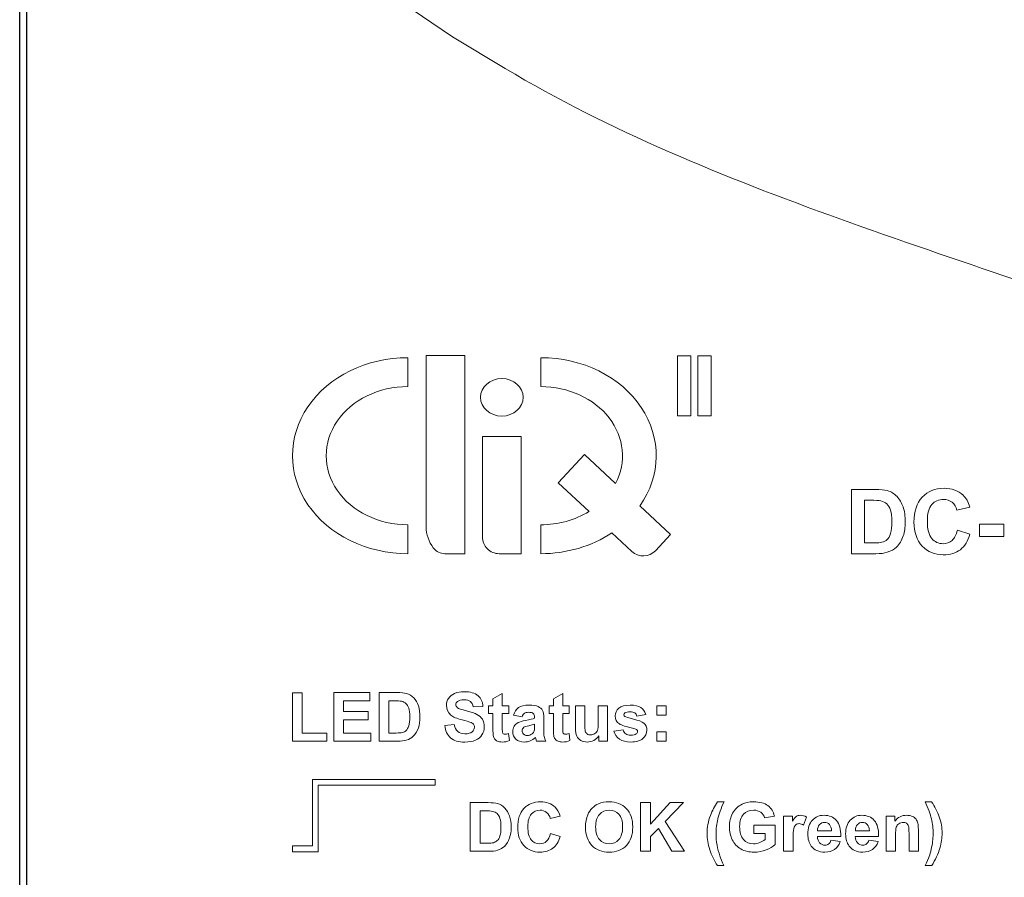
# Model space of a CAD drawing. Header units: inches. Extents: x 0 to 5108, y 0 to 2887.
# Tile 8 of 11: x 308 to 338, y 114 to 139. Entities that reach past the tile are written whole.
import ezdxf

# ---------------------------------------------------------------- set-up
doc = ezdxf.new("R2010")
doc.units = ezdxf.units.IN
doc.header["$MEASUREMENT"] = 0
doc.layers.add('Line', color=3, linetype='Continuous', lineweight=25)

msp = doc.modelspace()

# ---------------------------------------------------------------- linework, layer by layer
at = {"layer": 'Line', "color": 7, "linetype": 'Continuous'}
for p, q in [((308.033, 66.907), (308.033, 187.907)), ((308.233, 185.907), (308.233, 92.407))]:
    msp.add_line(p, q, dxfattribs=at)
at = {"layer": 'Line', "color": 7, "lineweight": 0}
for p, q in [((319.705, 128.466), (319.705, 129.335)), ((323.696, 128.466), (323.696, 129.335)), ((324.223, 125.573), (325.016, 126.423)), ((324.223, 125.573), (325.147, 124.711)), ((336.889, 123.957), (336.889, 124.328)), ((336.889, 124.328), (337.617, 124.328)), ((337.617, 124.328), (337.617, 123.957)), ((319.705, 123.441), (319.705, 124.31)), ((323.696, 123.441), (323.696, 124.31)), ((337.617, 123.957), (336.889, 123.957)), ((316.233, 117.802), (316.233, 119.254)), ((316.233, 119.254), (316.529, 119.254)), ((316.529, 119.254), (316.529, 118.049)), ((317.474, 117.802), (317.474, 119.266)), ((317.474, 119.266), (318.56, 119.266)), ((318.56, 119.018), (317.77, 119.018)), ((317.77, 119.018), (317.77, 118.694)), ((318.56, 119.266), (318.56, 119.018)), ((317.77, 118.694), (318.505, 118.694)), ((318.505, 118.694), (318.505, 118.447)), ((327.186, 118.582), (327.186, 118.863)), ((327.186, 118.863), (327.467, 118.863)), ((327.467, 118.863), (327.467, 118.582)), ((318.505, 118.447), (317.77, 118.447)), ((317.77, 118.447), (317.77, 118.049)), ((327.467, 118.582), (327.186, 118.582)), ((317.264, 117.802), (316.233, 117.802)), ((316.529, 118.049), (317.264, 118.049)), ((317.264, 118.049), (317.264, 117.802)), ((318.588, 117.802), (317.474, 117.802)), ((317.77, 118.049), (318.588, 118.049)), ((318.588, 118.049), (318.588, 117.802)), ((327.186, 117.802), (327.186, 118.083)), ((327.186, 118.083), (327.467, 118.083)), ((327.467, 117.802), (327.186, 117.802)), ((327.467, 118.083), (327.467, 117.802)), ((316.833, 116.654), (320.521, 116.654)), ((316.833, 114.654), (316.833, 116.654)), ((320.521, 116.654), (320.521, 116.477)), ((320.521, 116.477), (317.009, 116.477)), ((317.009, 116.477), (317.009, 114.478)), ((326.697, 114.491), (326.697, 115.955)), ((326.697, 115.955), (326.993, 115.955)), ((326.993, 115.955), (326.993, 115.304)), ((326.993, 115.304), (327.59, 115.955)), ((327.988, 115.955), (327.436, 115.384)), ((327.59, 115.955), (327.988, 115.955)), ((327.232, 115.178), (326.993, 114.933)), ((327.635, 114.491), (327.232, 115.178)), ((327.436, 115.384), (328.018, 114.491)), ((326.993, 114.933), (326.993, 114.491)), ((316.233, 114.478), (316.233, 114.654)), ((316.233, 114.654), (316.833, 114.654)), ((317.009, 114.478), (316.233, 114.478)), ((326.993, 114.491), (326.697, 114.491)), ((328.018, 114.491), (327.635, 114.491))]:
    msp.add_line(p, q, dxfattribs=at)
for points in [[(320.252, 129.404), (321.415, 129.404), (321.415, 123.441), (320.817, 123.441, -0.234463), (320.467, 123.615, -0.163839), (320.252, 124.251)], [(321.945, 126.967), (323.108, 126.967), (323.108, 123.441), (322.447, 123.441, -0.414214), (321.945, 123.944)]]:
    msp.add_lwpolyline(points, format="xyb", close=True, dxfattribs=at)
for points in [[(327.808, 127.588), (328.204, 127.588), (328.204, 129.389), (327.808, 129.389)], [(328.419, 127.588), (328.815, 127.588), (328.815, 129.389), (328.419, 129.389)]]:
    msp.add_lwpolyline(points, close=True, dxfattribs=at)
msp.add_lwpolyline([(325.016, 126.423), (325.947, 125.555)], dxfattribs=at)
msp.add_lwpolyline([(325.836, 124.068), (326.437, 123.508, 0.413716), (327.146, 123.532), (327.598, 124.016), (326.675, 124.876)], format="xyb", dxfattribs=at)
for centre, major_axis, ratio, start_param, end_param in [((319.705, 126.388), (3.472, 0), 0.848846, 1.570796, 4.712389), ((323.696, 126.388), (3.472, 0), 0.848846, 5.744107, 7.853982), ((319.705, 126.388), (2.457, 0), 0.845757, 1.570796, 4.712389), ((323.696, 126.388), (2.457, 0), 0.845757, 5.870409, 7.853982), ((323.696, 126.388), (2.457, 0), 0.845757, 4.712389, 5.343936), ((323.696, 126.388), (3.472, 0), 0.848846, 4.712389, 5.376648)]:
    msp.add_ellipse(centre, major_axis=major_axis, ratio=ratio, start_param=start_param, end_param=end_param, dxfattribs=at)
msp.add_ellipse((322.527, 128.143), major_axis=(0.643, 0), ratio=0.878009, dxfattribs=at)
for points in [[(319.517, 140.018), (319.517, 140.018), (321.042, 138.979), (321.042, 138.979)], [(321.042, 138.979), (321.042, 138.979), (322.629, 138.03), (322.629, 138.03)], [(322.629, 138.03), (328.89, 134.286), (336.36, 132.457), (343.126, 129.806)], [(333.033, 125.374), (333.033, 125.374), (333.746, 125.374), (333.746, 125.374)], [(333.033, 123.441), (333.033, 123.441), (333.033, 125.374), (333.033, 125.374)], [(333.746, 125.374), (333.907, 125.374), (334.03, 125.362), (334.114, 125.337)], [(334.114, 125.337), (334.228, 125.304), (334.325, 125.245), (334.406, 125.159)], [(333.424, 125.047), (333.424, 125.047), (333.424, 123.767), (333.424, 123.767)], [(333.599, 125.047), (333.599, 125.047), (333.424, 125.047), (333.424, 125.047)], [(333.919, 125.029), (333.865, 125.041), (333.758, 125.047), (333.599, 125.047)], [(334.1, 124.938), (334.052, 124.982), (333.992, 125.013), (333.919, 125.029)], [(334.406, 125.159), (334.486, 125.074), (334.548, 124.97), (334.59, 124.846)], [(336.208, 124.749), (336.185, 124.849), (336.137, 124.929), (336.065, 124.987)], [(336.396, 125.197), (336.484, 125.115), (336.55, 124.996), (336.594, 124.842)], [(336.594, 124.842), (336.594, 124.842), (336.208, 124.749), (336.208, 124.749)], [(334.109, 123.866), (334.15, 123.904), (334.184, 123.966), (334.211, 124.053)], [(336.06, 123.841), (336.135, 123.907), (336.189, 124.011), (336.221, 124.152)], [(336.221, 124.152), (336.221, 124.152), (336.599, 124.032), (336.599, 124.032)], [(333.424, 123.767), (333.424, 123.767), (333.714, 123.767), (333.714, 123.767)], [(333.714, 123.767), (333.824, 123.767), (333.903, 123.773), (333.951, 123.786)], [(333.951, 123.786), (334.014, 123.801), (334.067, 123.828), (334.109, 123.866)], [(334.594, 123.978), (334.546, 123.837), (334.477, 123.724), (334.387, 123.636)], [(333.768, 123.441), (333.768, 123.441), (333.033, 123.441), (333.033, 123.441)], [(334.113, 123.482), (334.027, 123.455), (333.912, 123.441), (333.768, 123.441)], [(334.387, 123.636), (334.319, 123.571), (334.228, 123.519), (334.113, 123.482)], [(318.838, 119.266), (318.838, 119.266), (319.378, 119.266), (319.378, 119.266)], [(318.838, 117.802), (318.838, 117.802), (318.838, 119.266), (318.838, 119.266)], [(319.133, 119.018), (319.133, 119.018), (319.133, 118.049), (319.133, 118.049)], [(319.266, 119.018), (319.266, 119.018), (319.133, 119.018), (319.133, 119.018)], [(319.509, 119.005), (319.467, 119.013), (319.386, 119.018), (319.266, 119.018)], [(319.378, 119.266), (319.5, 119.266), (319.593, 119.257), (319.656, 119.238)], [(319.645, 118.936), (319.609, 118.969), (319.564, 118.992), (319.509, 119.005)], [(319.656, 119.238), (319.742, 119.213), (319.816, 119.168), (319.877, 119.103)], [(319.877, 119.103), (319.939, 119.038), (319.985, 118.96), (320.017, 118.866)], [(320.925, 119.091), (320.967, 119.157), (321.029, 119.206), (321.108, 119.24)], [(321.662, 118.834), (321.649, 118.91), (321.622, 118.964), (321.58, 118.997)], [(321.811, 119.17), (321.904, 119.089), (321.953, 118.982), (321.957, 118.847)], [(322.259, 119.073), (322.259, 119.073), (322.54, 119.237), (322.54, 119.237)], [(322.259, 118.863), (322.259, 118.863), (322.259, 119.073), (322.259, 119.073)], [(322.54, 119.237), (322.54, 119.237), (322.54, 118.863), (322.54, 118.863)], [(324.078, 119.073), (324.078, 119.073), (324.359, 119.237), (324.359, 119.237)], [(324.078, 118.863), (324.078, 118.863), (324.078, 119.073), (324.078, 119.073)], [(324.359, 119.237), (324.359, 119.237), (324.359, 118.863), (324.359, 118.863)], [(319.729, 118.794), (319.709, 118.854), (319.682, 118.901), (319.645, 118.936)], [(321.188, 118.814), (321.226, 118.782), (321.316, 118.75), (321.46, 118.716)], [(321.46, 118.716), (321.604, 118.681), (321.71, 118.647), (321.779, 118.61)], [(321.957, 118.847), (321.957, 118.847), (321.662, 118.834), (321.662, 118.834)], [(322.13, 118.639), (322.13, 118.639), (322.13, 118.863), (322.13, 118.863)], [(322.13, 118.863), (322.13, 118.863), (322.259, 118.863), (322.259, 118.863)], [(322.54, 118.863), (322.54, 118.863), (322.732, 118.863), (322.732, 118.863)], [(322.732, 118.863), (322.732, 118.863), (322.732, 118.639), (322.732, 118.639)], [(322.882, 118.585), (322.91, 118.688), (322.96, 118.763), (323.03, 118.812)], [(323.621, 118.842), (323.682, 118.812), (323.725, 118.775), (323.75, 118.729)], [(323.75, 118.729), (323.775, 118.683), (323.787, 118.6), (323.787, 118.478)], [(323.949, 118.639), (323.949, 118.639), (323.949, 118.863), (323.949, 118.863)], [(323.949, 118.863), (323.949, 118.863), (324.078, 118.863), (324.078, 118.863)], [(324.359, 118.863), (324.359, 118.863), (324.551, 118.863), (324.551, 118.863)], [(324.551, 118.863), (324.551, 118.863), (324.551, 118.639), (324.551, 118.639)], [(324.74, 118.191), (324.74, 118.191), (324.74, 118.863), (324.74, 118.863)], [(324.74, 118.863), (324.74, 118.863), (325.02, 118.863), (325.02, 118.863)], [(325.02, 118.863), (325.02, 118.863), (325.02, 118.375), (325.02, 118.375)], [(325.423, 118.415), (325.423, 118.415), (325.423, 118.863), (325.423, 118.863)], [(325.423, 118.863), (325.423, 118.863), (325.704, 118.863), (325.704, 118.863)], [(325.704, 118.863), (325.704, 118.863), (325.704, 117.802), (325.704, 117.802)], [(326.705, 118.816), (326.775, 118.768), (326.824, 118.699), (326.851, 118.606)], [(321.33, 118.443), (321.171, 118.482), (321.06, 118.53), (320.996, 118.588)], [(321.567, 118.379), (321.532, 118.391), (321.453, 118.413), (321.33, 118.443)], [(321.779, 118.61), (321.848, 118.574), (321.902, 118.524), (321.941, 118.462)], [(322.259, 118.639), (322.259, 118.639), (322.13, 118.639), (322.13, 118.639)], [(322.259, 118.176), (322.259, 118.176), (322.259, 118.639), (322.259, 118.639)], [(322.732, 118.639), (322.732, 118.639), (322.54, 118.639), (322.54, 118.639)], [(322.54, 118.639), (322.54, 118.639), (322.54, 118.211), (322.54, 118.211)], [(323.136, 118.539), (323.136, 118.539), (322.882, 118.585), (322.882, 118.585)], [(323.205, 118.642), (323.176, 118.623), (323.154, 118.588), (323.136, 118.539)], [(323.24, 118.425), (323.371, 118.45), (323.462, 118.473), (323.512, 118.494)], [(323.512, 118.522), (323.512, 118.576), (323.499, 118.615), (323.472, 118.637)], [(323.512, 118.494), (323.512, 118.494), (323.512, 118.522), (323.512, 118.522)], [(323.787, 118.478), (323.787, 118.478), (323.785, 118.151), (323.785, 118.151)], [(324.078, 118.639), (324.078, 118.639), (323.949, 118.639), (323.949, 118.639)], [(324.078, 118.176), (324.078, 118.176), (324.078, 118.639), (324.078, 118.639)], [(324.551, 118.639), (324.551, 118.639), (324.359, 118.639), (324.359, 118.639)], [(324.359, 118.639), (324.359, 118.639), (324.359, 118.211), (324.359, 118.211)], [(325.403, 118.129), (325.416, 118.168), (325.423, 118.263), (325.423, 118.415)], [(326.223, 118.546), (326.249, 118.527), (326.336, 118.501), (326.486, 118.467)], [(326.486, 118.467), (326.635, 118.433), (326.739, 118.391), (326.798, 118.342)], [(326.586, 118.557), (326.575, 118.598), (326.553, 118.63), (326.521, 118.652)], [(326.851, 118.606), (326.851, 118.606), (326.586, 118.557), (326.586, 118.557)], [(319.533, 118.063), (319.58, 118.074), (319.62, 118.095), (319.652, 118.123)], [(319.652, 118.123), (319.684, 118.152), (319.709, 118.199), (319.729, 118.265)], [(320.02, 118.209), (319.983, 118.102), (319.931, 118.016), (319.863, 117.95)], [(320.809, 118.278), (320.809, 118.278), (321.096, 118.307), (321.096, 118.307)], [(321.096, 118.307), (321.113, 118.209), (321.149, 118.139), (321.202, 118.094)], [(321.673, 118.316), (321.653, 118.34), (321.617, 118.361), (321.567, 118.379)], [(322.267, 117.979), (322.262, 118.011), (322.259, 118.077), (322.259, 118.176)], [(322.54, 118.211), (322.54, 118.125), (322.542, 118.074), (322.546, 118.06)], [(323.341, 118.268), (323.263, 118.251), (323.213, 118.236), (323.189, 118.22)], [(323.512, 118.311), (323.476, 118.299), (323.42, 118.285), (323.341, 118.268)], [(323.434, 118.025), (323.468, 118.051), (323.49, 118.082), (323.501, 118.118)], [(323.501, 118.118), (323.508, 118.143), (323.512, 118.188), (323.512, 118.256)], [(323.512, 118.256), (323.512, 118.256), (323.512, 118.311), (323.512, 118.311)], [(323.785, 118.151), (323.785, 118.057), (323.789, 117.988), (323.798, 117.944)], [(324.086, 117.979), (324.08, 118.011), (324.078, 118.077), (324.078, 118.176)], [(324.359, 118.211), (324.359, 118.125), (324.361, 118.074), (324.364, 118.06)], [(324.778, 117.957), (324.752, 118.013), (324.74, 118.092), (324.74, 118.191)], [(325.02, 118.375), (325.02, 118.226), (325.025, 118.134), (325.035, 118.101)], [(325.035, 118.101), (325.046, 118.067), (325.065, 118.041), (325.092, 118.021)], [(325.325, 118.031), (325.363, 118.057), (325.389, 118.09), (325.403, 118.129)], [(325.896, 118.105), (325.896, 118.105), (326.178, 118.147), (326.178, 118.147)], [(326.491, 118.185), (326.264, 118.236), (326.121, 118.281), (326.061, 118.322)], [(326.178, 118.147), (326.189, 118.093), (326.213, 118.052), (326.25, 118.023)], [(326.585, 118.148), (326.571, 118.162), (326.539, 118.174), (326.491, 118.185)], [(319.394, 117.802), (319.394, 117.802), (318.838, 117.802), (318.838, 117.802)], [(319.133, 118.049), (319.133, 118.049), (319.354, 118.049), (319.354, 118.049)], [(319.354, 118.049), (319.436, 118.049), (319.496, 118.053), (319.533, 118.063)], [(319.655, 117.833), (319.59, 117.813), (319.503, 117.802), (319.394, 117.802)], [(319.863, 117.95), (319.812, 117.9), (319.742, 117.861), (319.655, 117.833)], [(321.929, 117.992), (321.882, 117.919), (321.817, 117.865), (321.731, 117.83)], [(322.307, 117.869), (322.288, 117.897), (322.275, 117.932), (322.267, 117.979)], [(322.396, 117.804), (322.356, 117.82), (322.326, 117.842), (322.307, 117.869)], [(322.546, 118.06), (322.549, 118.045), (322.558, 118.034), (322.571, 118.025)], [(322.731, 118.038), (322.731, 118.038), (322.755, 117.82), (322.755, 117.82)], [(323.534, 117.918), (323.486, 117.871), (323.435, 117.836), (323.38, 117.813)], [(323.544, 117.885), (323.539, 117.901), (323.536, 117.912), (323.534, 117.918)], [(323.571, 117.802), (323.564, 117.821), (323.555, 117.848), (323.544, 117.885)], [(323.849, 117.802), (323.849, 117.802), (323.571, 117.802), (323.571, 117.802)], [(323.798, 117.944), (323.807, 117.9), (323.824, 117.852), (323.849, 117.802)], [(324.126, 117.869), (324.106, 117.897), (324.093, 117.932), (324.086, 117.979)], [(324.215, 117.804), (324.175, 117.82), (324.144, 117.842), (324.126, 117.869)], [(324.364, 118.06), (324.368, 118.045), (324.377, 118.034), (324.39, 118.025)], [(324.55, 118.038), (324.55, 118.038), (324.574, 117.82), (324.574, 117.82)], [(324.9, 117.825), (324.844, 117.856), (324.802, 117.9), (324.778, 117.957)], [(325.443, 117.961), (325.405, 117.904), (325.354, 117.859), (325.291, 117.827)], [(325.443, 117.802), (325.443, 117.802), (325.443, 117.961), (325.443, 117.961)], [(325.704, 117.802), (325.704, 117.802), (325.443, 117.802), (325.443, 117.802)], [(321.577, 115.955), (321.577, 115.955), (322.117, 115.955), (322.117, 115.955)], [(321.577, 114.491), (321.577, 114.491), (321.577, 115.955), (321.577, 115.955)], [(322.117, 115.955), (322.239, 115.955), (322.332, 115.946), (322.396, 115.927)], [(322.396, 115.927), (322.482, 115.902), (322.555, 115.857), (322.617, 115.792)], [(322.617, 115.792), (322.678, 115.728), (322.725, 115.648), (322.757, 115.555)], [(324.125, 115.821), (324.192, 115.759), (324.242, 115.669), (324.275, 115.552)], [(325.108, 115.59), (325.142, 115.664), (325.187, 115.731), (325.245, 115.79)], [(325.245, 115.79), (325.302, 115.85), (325.365, 115.894), (325.434, 115.922)], [(328.796, 115.568), (328.853, 115.717), (328.926, 115.854), (329.014, 115.98)], [(329.014, 115.98), (329.014, 115.98), (329.206, 115.98), (329.206, 115.98)], [(329.206, 115.98), (329.114, 115.779), (329.052, 115.607), (329.017, 115.465)], [(330.523, 115.866), (330.625, 115.79), (330.691, 115.684), (330.72, 115.55)], [(335.44, 115.465), (335.406, 115.607), (335.343, 115.779), (335.252, 115.98)], [(335.252, 115.98), (335.252, 115.98), (335.443, 115.98), (335.443, 115.98)], [(335.443, 115.98), (335.543, 115.837), (335.622, 115.685), (335.677, 115.524)], [(321.872, 115.708), (321.872, 115.708), (321.872, 114.737), (321.872, 114.737)], [(322.005, 115.708), (322.005, 115.708), (321.872, 115.708), (321.872, 115.708)], [(322.248, 115.693), (322.207, 115.703), (322.126, 115.708), (322.005, 115.708)], [(322.385, 115.624), (322.349, 115.659), (322.303, 115.681), (322.248, 115.693)], [(322.469, 115.482), (322.449, 115.543), (322.421, 115.59), (322.385, 115.624)], [(323.983, 115.482), (323.965, 115.557), (323.929, 115.617), (323.874, 115.661)], [(324.275, 115.552), (324.275, 115.552), (323.983, 115.482), (323.983, 115.482)], [(325.041, 115.214), (325.041, 115.363), (325.064, 115.488), (325.108, 115.59)], [(325.458, 115.602), (325.384, 115.518), (325.346, 115.392), (325.346, 115.224)], [(330.426, 115.495), (330.406, 115.566), (330.367, 115.624), (330.31, 115.665)], [(330.72, 115.55), (330.72, 115.55), (330.426, 115.495), (330.426, 115.495)], [(330.998, 114.491), (330.998, 114.491), (330.998, 115.552), (330.998, 115.552)], [(330.998, 115.552), (330.998, 115.552), (331.259, 115.552), (331.259, 115.552)], [(331.259, 115.552), (331.259, 115.552), (331.259, 115.401), (331.259, 115.401)], [(331.259, 115.401), (331.303, 115.472), (331.343, 115.519), (331.379, 115.542)], [(331.685, 115.522), (331.685, 115.522), (331.598, 115.278), (331.598, 115.278)], [(334.08, 114.491), (334.08, 114.491), (334.08, 115.552), (334.08, 115.552)], [(334.08, 115.552), (334.08, 115.552), (334.341, 115.552), (334.341, 115.552)], [(334.341, 115.552), (334.341, 115.552), (334.341, 115.395), (334.341, 115.395)], [(334.86, 115.542), (334.912, 115.519), (334.951, 115.491), (334.977, 115.457)], [(334.977, 115.457), (335.003, 115.422), (335.022, 115.382), (335.032, 115.339)], [(325.234, 114.665), (325.106, 114.798), (325.041, 114.981), (325.041, 115.214)], [(325.346, 115.224), (325.346, 115.058), (325.385, 114.932), (325.461, 114.847)], [(330.102, 115.029), (330.102, 115.029), (330.102, 115.276), (330.102, 115.276)], [(330.102, 115.276), (330.102, 115.276), (330.739, 115.276), (330.739, 115.276)], [(330.739, 115.276), (330.739, 115.276), (330.739, 114.693), (330.739, 114.693)], [(331.302, 115.174), (331.286, 115.117), (331.279, 114.999), (331.279, 114.818)], [(331.366, 115.291), (331.339, 115.269), (331.318, 115.231), (331.302, 115.174)], [(332.076, 115.293), (332.036, 115.249), (332.016, 115.189), (332.017, 115.112)], [(332.437, 115.112), (332.435, 115.193), (332.414, 115.255), (332.374, 115.298)], [(332.584, 115.419), (332.676, 115.315), (332.719, 115.155), (332.715, 114.94)], [(333.214, 115.293), (333.174, 115.249), (333.154, 115.189), (333.155, 115.112)], [(333.575, 115.112), (333.573, 115.193), (333.552, 115.255), (333.512, 115.298)], [(333.722, 115.419), (333.814, 115.315), (333.857, 115.155), (333.853, 114.94)], [(334.382, 115.215), (334.368, 115.171), (334.361, 115.09), (334.361, 114.971)], [(334.462, 115.321), (334.423, 115.294), (334.397, 115.259), (334.382, 115.215)], [(334.748, 115.254), (334.736, 115.288), (334.717, 115.314), (334.69, 115.333)], [(334.767, 115.032), (334.767, 115.147), (334.76, 115.22), (334.748, 115.254)], [(335.032, 115.339), (335.042, 115.295), (335.047, 115.232), (335.047, 115.15)], [(335.047, 115.15), (335.047, 115.15), (335.047, 114.491), (335.047, 114.491)], [(322.391, 114.813), (322.423, 114.841), (322.449, 114.888), (322.469, 114.954)], [(322.76, 114.897), (322.723, 114.79), (322.671, 114.704), (322.603, 114.638)], [(323.871, 114.793), (323.927, 114.843), (323.968, 114.922), (323.993, 115.029)], [(323.993, 115.029), (323.993, 115.029), (324.279, 114.938), (324.279, 114.938)], [(324.279, 114.938), (324.235, 114.778), (324.162, 114.66), (324.06, 114.582)], [(330.44, 115.029), (330.44, 115.029), (330.102, 115.029), (330.102, 115.029)], [(330.28, 114.755), (330.342, 114.779), (330.396, 114.808), (330.44, 114.843)], [(330.44, 114.843), (330.44, 114.843), (330.44, 115.029), (330.44, 115.029)], [(332.715, 114.94), (332.715, 114.94), (332.012, 114.94), (332.012, 114.94)], [(332.012, 114.94), (332.014, 114.857), (332.037, 114.792), (332.08, 114.746)], [(332.017, 115.112), (332.017, 115.112), (332.437, 115.112), (332.437, 115.112)], [(333.853, 114.94), (333.853, 114.94), (333.15, 114.94), (333.15, 114.94)], [(333.15, 114.94), (333.152, 114.857), (333.174, 114.792), (333.218, 114.746)], [(333.155, 115.112), (333.155, 115.112), (333.575, 115.112), (333.575, 115.112)], [(334.361, 114.971), (334.361, 114.971), (334.361, 114.491), (334.361, 114.491)], [(334.767, 114.491), (334.767, 114.491), (334.767, 115.032), (334.767, 115.032)], [(321.872, 114.737), (321.872, 114.737), (322.093, 114.737), (322.093, 114.737)], [(322.093, 114.737), (322.176, 114.737), (322.236, 114.742), (322.272, 114.751)], [(322.272, 114.751), (322.32, 114.763), (322.36, 114.784), (322.391, 114.813)], [(322.603, 114.638), (322.552, 114.589), (322.482, 114.549), (322.395, 114.522)], [(328.996, 114.68), (329.017, 114.564), (329.044, 114.456), (329.08, 114.353)], [(329.712, 114.562), (329.598, 114.627), (329.513, 114.718), (329.455, 114.838)], [(330.739, 114.693), (330.677, 114.633), (330.588, 114.58), (330.47, 114.534)], [(331.279, 114.818), (331.279, 114.818), (331.279, 114.491), (331.279, 114.491)], [(332.353, 114.713), (332.383, 114.736), (332.405, 114.775), (332.421, 114.828)], [(332.421, 114.828), (332.421, 114.828), (332.7, 114.782), (332.7, 114.782)], [(332.7, 114.782), (332.664, 114.679), (332.608, 114.6), (332.53, 114.547)], [(333.491, 114.713), (333.521, 114.736), (333.543, 114.775), (333.559, 114.828)], [(333.559, 114.828), (333.559, 114.828), (333.839, 114.782), (333.839, 114.782)], [(333.839, 114.782), (333.802, 114.679), (333.745, 114.6), (333.668, 114.547)], [(335.371, 114.333), (335.394, 114.396), (335.414, 114.469), (335.434, 114.551)], [(335.434, 114.551), (335.453, 114.634), (335.467, 114.713), (335.477, 114.787)], [(335.695, 114.589), (335.644, 114.41), (335.562, 114.234), (335.448, 114.06)], [(322.133, 114.491), (322.133, 114.491), (321.577, 114.491), (321.577, 114.491)], [(322.395, 114.522), (322.33, 114.501), (322.242, 114.491), (322.133, 114.491)], [(329.01, 114.06), (328.908, 114.214), (328.83, 114.374), (328.777, 114.54)], [(329.08, 114.353), (329.103, 114.285), (329.144, 114.187), (329.202, 114.06)], [(331.279, 114.491), (331.279, 114.491), (330.998, 114.491), (330.998, 114.491)], [(334.361, 114.491), (334.361, 114.491), (334.08, 114.491), (334.08, 114.491)], [(335.047, 114.491), (335.047, 114.491), (334.767, 114.491), (334.767, 114.491)], [(335.254, 114.06), (335.309, 114.179), (335.348, 114.27), (335.371, 114.333)], [(329.202, 114.06), (329.202, 114.06), (329.01, 114.06), (329.01, 114.06)], [(335.448, 114.06), (335.448, 114.06), (335.254, 114.06), (335.254, 114.06)]]:
    msp.add_open_spline(points, degree=3, dxfattribs=at)
for points, knots in [([(335.165, 125.14), (335.331, 125.318), (335.549, 125.407), (335.82, 125.407), (336.056, 125.407), (336.249, 125.337), (336.396, 125.197)], [6, 6, 6, 6, 7, 7, 7, 8, 8, 8, 8]), ([(334.211, 124.053), (334.237, 124.139), (334.25, 124.257), (334.25, 124.406), (334.25, 124.556), (334.237, 124.671), (334.211, 124.751), (334.184, 124.831), (334.147, 124.893), (334.1, 124.938)], [5, 5, 5, 5, 6, 6, 6, 7, 7, 7, 8, 8, 8, 8]), ([(335.163, 123.672), (334.999, 123.847), (334.916, 124.087), (334.916, 124.391), (334.916, 124.712), (334.999, 124.962), (335.165, 125.14)], [4, 4, 4, 4, 5, 5, 5, 6, 6, 6, 6]), ([(335.452, 124.919), (335.363, 124.816), (335.318, 124.65), (335.318, 124.42), (335.318, 124.175), (335.362, 124.001), (335.45, 123.898)], [13, 13, 13, 13, 14, 14, 14, 15, 15, 15, 15]), ([(336.065, 124.987), (335.992, 125.044), (335.904, 125.074), (335.801, 125.074), (335.658, 125.074), (335.541, 125.022), (335.452, 124.919)], [11, 11, 11, 11, 12, 12, 12, 13, 13, 13, 13]), ([(334.59, 124.846), (334.632, 124.723), (334.654, 124.57), (334.654, 124.389), (334.654, 124.23), (334.634, 124.093), (334.594, 123.978)], [4, 4, 4, 4, 5, 5, 5, 6, 6, 6, 6]), ([(336.599, 124.032), (336.542, 123.821), (336.445, 123.664), (336.31, 123.562), (336.175, 123.46), (336.004, 123.408), (335.797, 123.408), (335.54, 123.408), (335.329, 123.496), (335.163, 123.672)], [1, 1, 1, 1, 2, 2, 2, 3, 3, 3, 4, 4, 4, 4]), ([(335.45, 123.898), (335.538, 123.794), (335.652, 123.742), (335.793, 123.742), (335.897, 123.742), (335.985, 123.775), (336.06, 123.841)], [15, 15, 15, 15, 16, 16, 16, 17, 17, 17, 17]), ([(321.108, 119.24), (321.187, 119.274), (321.284, 119.291), (321.396, 119.291), (321.58, 119.291), (321.718, 119.251), (321.811, 119.17)], [12, 12, 12, 12, 13, 13, 13, 14, 14, 14, 14]), ([(320.996, 118.588), (320.907, 118.668), (320.862, 118.767), (320.862, 118.883), (320.862, 118.957), (320.883, 119.027), (320.925, 119.091)], [9, 9, 9, 9, 10, 10, 10, 11, 11, 11, 11]), ([(321.191, 118.994), (321.16, 118.971), (321.144, 118.94), (321.144, 118.903), (321.144, 118.868), (321.159, 118.838), (321.188, 118.814)], [19, 19, 19, 19, 20, 20, 20, 21, 21, 21, 21]), ([(321.58, 118.997), (321.538, 119.03), (321.476, 119.047), (321.393, 119.047), (321.307, 119.047), (321.24, 119.029), (321.191, 118.994)], [17, 17, 17, 17, 18, 18, 18, 19, 19, 19, 19]), ([(319.729, 118.265), (319.749, 118.331), (319.759, 118.42), (319.759, 118.533), (319.759, 118.646), (319.749, 118.733), (319.729, 118.794)], [5, 5, 5, 5, 6, 6, 6, 7, 7, 7, 7]), ([(320.017, 118.866), (320.049, 118.772), (320.065, 118.657), (320.065, 118.52), (320.065, 118.4), (320.05, 118.296), (320.02, 118.209)], [4, 4, 4, 4, 5, 5, 5, 6, 6, 6, 6]), ([(323.03, 118.812), (323.1, 118.862), (323.204, 118.887), (323.341, 118.887), (323.466, 118.887), (323.559, 118.872), (323.621, 118.842)], [2, 2, 2, 2, 3, 3, 3, 4, 4, 4, 4]), ([(326.061, 118.322), (325.976, 118.38), (325.935, 118.459), (325.935, 118.561), (325.935, 118.653), (325.971, 118.73), (326.043, 118.792)], [8, 8, 8, 8, 9, 9, 9, 10, 10, 10, 10]), ([(326.043, 118.792), (326.116, 118.855), (326.229, 118.887), (326.381, 118.887), (326.526, 118.887), (326.634, 118.863), (326.705, 118.816)], [10, 10, 10, 10, 11, 11, 11, 12, 12, 12, 12]), ([(321.941, 118.462), (321.979, 118.399), (321.999, 118.321), (321.999, 118.229), (321.999, 118.145), (321.976, 118.066), (321.929, 117.992)], [24, 24, 24, 24, 25, 25, 25, 26, 26, 26, 26]), ([(322.896, 118.252), (322.925, 118.299), (322.965, 118.335), (323.016, 118.36), (323.068, 118.384), (323.143, 118.406), (323.24, 118.425)], [17, 17, 17, 17, 18, 18, 18, 19, 19, 19, 19]), ([(323.472, 118.637), (323.446, 118.66), (323.395, 118.672), (323.321, 118.672), (323.271, 118.672), (323.232, 118.662), (323.205, 118.642)], [22, 22, 22, 22, 23, 23, 23, 24, 24, 24, 24]), ([(326.227, 118.654), (326.206, 118.639), (326.196, 118.62), (326.196, 118.597), (326.196, 118.577), (326.205, 118.56), (326.223, 118.546)], [17, 17, 17, 17, 18, 18, 18, 19, 19, 19, 19]), ([(326.521, 118.652), (326.49, 118.674), (326.445, 118.685), (326.386, 118.685), (326.312, 118.685), (326.26, 118.674), (326.227, 118.654)], [15, 15, 15, 15, 16, 16, 16, 17, 17, 17, 17]), ([(321.731, 117.83), (321.646, 117.794), (321.54, 117.776), (321.413, 117.776), (321.228, 117.776), (321.086, 117.819), (320.987, 117.904), (320.887, 117.99), (320.828, 118.114), (320.809, 118.278)], [27, 27, 27, 27, 28, 28, 28, 29, 29, 29, 30, 30, 30, 30]), ([(321.632, 118.086), (321.679, 118.126), (321.703, 118.174), (321.703, 118.227), (321.703, 118.262), (321.694, 118.291), (321.673, 118.316)], [4, 4, 4, 4, 5, 5, 5, 6, 6, 6, 6]), ([(322.948, 117.867), (322.884, 117.926), (322.853, 118.001), (322.853, 118.092), (322.853, 118.152), (322.868, 118.205), (322.896, 118.252)], [15, 15, 15, 15, 16, 16, 16, 17, 17, 17, 17]), ([(323.189, 118.22), (323.152, 118.194), (323.134, 118.16), (323.134, 118.121), (323.134, 118.081), (323.148, 118.047), (323.178, 118.019)], [2, 2, 2, 2, 3, 3, 3, 4, 4, 4, 4]), ([(326.765, 117.883), (326.683, 117.813), (326.564, 117.778), (326.404, 117.778), (326.26, 117.778), (326.145, 117.807), (326.061, 117.866), (325.977, 117.924), (325.922, 118.004), (325.896, 118.105)], [23, 23, 23, 23, 24, 24, 24, 25, 25, 25, 26, 26, 26, 26]), ([(326.568, 118.021), (326.592, 118.039), (326.605, 118.064), (326.605, 118.096), (326.605, 118.117), (326.598, 118.134), (326.585, 118.148)], [4, 4, 4, 4, 5, 5, 5, 6, 6, 6, 6]), ([(326.798, 118.342), (326.857, 118.292), (326.887, 118.222), (326.887, 118.134), (326.887, 118.036), (326.846, 117.953), (326.765, 117.883)], [21, 21, 21, 21, 22, 22, 22, 23, 23, 23, 23]), ([(321.202, 118.094), (321.255, 118.048), (321.326, 118.025), (321.416, 118.025), (321.511, 118.025), (321.583, 118.045), (321.632, 118.086)], [2, 2, 2, 2, 3, 3, 3, 4, 4, 4, 4]), ([(322.755, 117.82), (322.69, 117.792), (322.616, 117.778), (322.533, 117.778), (322.482, 117.778), (322.437, 117.786), (322.396, 117.804)], [8, 8, 8, 8, 9, 9, 9, 10, 10, 10, 10]), ([(322.571, 118.025), (322.584, 118.015), (322.6, 118.011), (322.618, 118.011), (322.644, 118.011), (322.682, 118.02), (322.731, 118.038)], [5, 5, 5, 5, 6, 6, 6, 7, 7, 7, 7]), ([(323.38, 117.813), (323.326, 117.79), (323.267, 117.778), (323.205, 117.778), (323.096, 117.778), (323.01, 117.808), (322.948, 117.867)], [13, 13, 13, 13, 14, 14, 14, 15, 15, 15, 15]), ([(323.178, 118.019), (323.207, 117.99), (323.244, 117.976), (323.289, 117.976), (323.34, 117.976), (323.389, 117.992), (323.434, 118.025)], [4, 4, 4, 4, 5, 5, 5, 6, 6, 6, 6]), ([(324.574, 117.82), (324.508, 117.792), (324.434, 117.778), (324.352, 117.778), (324.301, 117.778), (324.256, 117.786), (324.215, 117.804)], [8, 8, 8, 8, 9, 9, 9, 10, 10, 10, 10]), ([(324.39, 118.025), (324.402, 118.015), (324.418, 118.011), (324.437, 118.011), (324.463, 118.011), (324.501, 118.02), (324.55, 118.038)], [5, 5, 5, 5, 6, 6, 6, 7, 7, 7, 7]), ([(325.291, 117.827), (325.228, 117.795), (325.162, 117.778), (325.092, 117.778), (325.021, 117.778), (324.957, 117.794), (324.9, 117.825)], [2, 2, 2, 2, 3, 3, 3, 4, 4, 4, 4]), ([(325.092, 118.021), (325.119, 118.001), (325.154, 117.992), (325.196, 117.992), (325.244, 117.992), (325.287, 118.005), (325.325, 118.031)], [11, 11, 11, 11, 12, 12, 12, 13, 13, 13, 13]), ([(326.25, 118.023), (326.287, 117.995), (326.338, 117.981), (326.404, 117.981), (326.477, 117.981), (326.531, 117.994), (326.568, 118.021)], [2, 2, 2, 2, 3, 3, 3, 4, 4, 4, 4]), ([(323.191, 114.665), (323.066, 114.798), (323.004, 114.979), (323.004, 115.21), (323.004, 115.453), (323.066, 115.643), (323.192, 115.778)], [4, 4, 4, 4, 5, 5, 5, 6, 6, 6, 6]), ([(323.192, 115.778), (323.318, 115.913), (323.484, 115.98), (323.689, 115.98), (323.868, 115.98), (324.013, 115.927), (324.125, 115.821)], [6, 6, 6, 6, 7, 7, 7, 8, 8, 8, 8]), ([(325.434, 115.922), (325.525, 115.961), (325.631, 115.98), (325.75, 115.98), (325.966, 115.98), (326.138, 115.913), (326.268, 115.779), (326.397, 115.646), (326.462, 115.46), (326.462, 115.221), (326.462, 114.984), (326.398, 114.799), (326.269, 114.666)], [3, 3, 3, 3, 4, 4, 4, 5, 5, 5, 6, 6, 6, 7, 7, 7, 7]), ([(329.455, 114.838), (329.398, 114.957), (329.369, 115.087), (329.369, 115.228), (329.369, 115.38), (329.401, 115.516), (329.465, 115.635), (329.529, 115.753), (329.623, 115.844), (329.746, 115.907)], [7, 7, 7, 7, 8, 8, 8, 9, 9, 9, 10, 10, 10, 10]), ([(329.746, 115.907), (329.84, 115.956), (329.957, 115.98), (330.097, 115.98), (330.279, 115.98), (330.421, 115.942), (330.523, 115.866)], [10, 10, 10, 10, 11, 11, 11, 12, 12, 12, 12]), ([(322.469, 114.954), (322.489, 115.019), (322.499, 115.109), (322.499, 115.222), (322.499, 115.335), (322.489, 115.422), (322.469, 115.482)], [5, 5, 5, 5, 6, 6, 6, 7, 7, 7, 7]), ([(322.757, 115.555), (322.789, 115.462), (322.805, 115.346), (322.805, 115.209), (322.805, 115.088), (322.79, 114.984), (322.76, 114.897)], [4, 4, 4, 4, 5, 5, 5, 6, 6, 6, 6]), ([(323.41, 115.61), (323.342, 115.533), (323.308, 115.406), (323.308, 115.232), (323.308, 115.047), (323.341, 114.915), (323.408, 114.836)], [13, 13, 13, 13, 14, 14, 14, 15, 15, 15, 15]), ([(323.874, 115.661), (323.819, 115.706), (323.752, 115.728), (323.674, 115.728), (323.565, 115.728), (323.477, 115.688), (323.41, 115.61)], [11, 11, 11, 11, 12, 12, 12, 13, 13, 13, 13]), ([(326.046, 115.604), (325.972, 115.686), (325.875, 115.728), (325.753, 115.728), (325.631, 115.728), (325.533, 115.686), (325.458, 115.602)], [5, 5, 5, 5, 6, 6, 6, 7, 7, 7, 7]), ([(326.043, 114.846), (326.119, 114.93), (326.156, 115.058), (326.156, 115.228), (326.156, 115.395), (326.12, 115.521), (326.046, 115.604)], [3, 3, 3, 3, 4, 4, 4, 5, 5, 5, 5]), ([(328.777, 114.54), (328.724, 114.705), (328.697, 114.866), (328.697, 115.021), (328.697, 115.214), (328.73, 115.395), (328.796, 115.568)], [2, 2, 2, 2, 3, 3, 3, 4, 4, 4, 4]), ([(329.017, 115.465), (328.983, 115.324), (328.966, 115.174), (328.966, 115.015), (328.966, 114.906), (328.976, 114.794), (328.996, 114.68)], [7, 7, 7, 7, 8, 8, 8, 9, 9, 9, 9]), ([(329.788, 115.604), (329.712, 115.522), (329.674, 115.401), (329.674, 115.24), (329.674, 115.066), (329.713, 114.936), (329.79, 114.848)], [17, 17, 17, 17, 18, 18, 18, 19, 19, 19, 19]), ([(330.31, 115.665), (330.253, 115.707), (330.182, 115.728), (330.097, 115.728), (329.968, 115.728), (329.865, 115.686), (329.788, 115.604)], [15, 15, 15, 15, 16, 16, 16, 17, 17, 17, 17]), ([(331.379, 115.542), (331.415, 115.564), (331.455, 115.575), (331.5, 115.575), (331.564, 115.575), (331.626, 115.558), (331.685, 115.522)], [5, 5, 5, 5, 6, 6, 6, 7, 7, 7, 7]), ([(331.862, 115.426), (331.954, 115.526), (332.07, 115.575), (332.211, 115.575), (332.369, 115.575), (332.493, 115.524), (332.584, 115.419)], [6, 6, 6, 6, 7, 7, 7, 8, 8, 8, 8]), ([(333, 115.426), (333.092, 115.526), (333.208, 115.575), (333.349, 115.575), (333.506, 115.575), (333.631, 115.524), (333.722, 115.419)], [6, 6, 6, 6, 7, 7, 7, 8, 8, 8, 8]), ([(334.341, 115.395), (334.433, 115.515), (334.55, 115.575), (334.69, 115.575), (334.752, 115.575), (334.809, 115.564), (334.86, 115.542)], [13, 13, 13, 13, 14, 14, 14, 15, 15, 15, 15]), ([(335.477, 114.787), (335.486, 114.861), (335.491, 114.937), (335.491, 115.015), (335.491, 115.174), (335.474, 115.324), (335.44, 115.465)], [3, 3, 3, 3, 4, 4, 4, 5, 5, 5, 5]), ([(335.677, 115.524), (335.733, 115.364), (335.761, 115.201), (335.761, 115.036), (335.761, 114.897), (335.738, 114.748), (335.695, 114.589)], [8, 8, 8, 8, 9, 9, 9, 10, 10, 10, 10]), ([(331.598, 115.278), (331.551, 115.309), (331.507, 115.324), (331.466, 115.324), (331.427, 115.324), (331.394, 115.313), (331.366, 115.291)], [8, 8, 8, 8, 9, 9, 9, 10, 10, 10, 10]), ([(331.829, 114.647), (331.759, 114.744), (331.724, 114.866), (331.724, 115.013), (331.724, 115.189), (331.77, 115.327), (331.862, 115.426)], [4, 4, 4, 4, 5, 5, 5, 6, 6, 6, 6]), ([(332.374, 115.298), (332.334, 115.34), (332.285, 115.361), (332.228, 115.361), (332.166, 115.361), (332.116, 115.338), (332.076, 115.293)], [1, 1, 1, 1, 2, 2, 2, 3, 3, 3, 3]), ([(332.967, 114.647), (332.897, 114.744), (332.862, 114.866), (332.862, 115.013), (332.862, 115.189), (332.908, 115.327), (333, 115.426)], [4, 4, 4, 4, 5, 5, 5, 6, 6, 6, 6]), ([(333.512, 115.298), (333.472, 115.34), (333.423, 115.361), (333.366, 115.361), (333.304, 115.361), (333.254, 115.338), (333.214, 115.293)], [1, 1, 1, 1, 2, 2, 2, 3, 3, 3, 3]), ([(334.69, 115.333), (334.663, 115.351), (334.631, 115.361), (334.592, 115.361), (334.544, 115.361), (334.5, 115.347), (334.462, 115.321)], [4, 4, 4, 4, 5, 5, 5, 6, 6, 6, 6]), ([(325.461, 114.847), (325.538, 114.761), (325.635, 114.718), (325.753, 114.718), (325.871, 114.718), (325.968, 114.761), (326.043, 114.846)], [1, 1, 1, 1, 2, 2, 2, 3, 3, 3, 3]), ([(329.79, 114.848), (329.867, 114.762), (329.968, 114.718), (330.094, 114.718), (330.156, 114.718), (330.218, 114.731), (330.28, 114.755)], [19, 19, 19, 19, 20, 20, 20, 21, 21, 21, 21]), ([(324.06, 114.582), (323.958, 114.505), (323.828, 114.465), (323.671, 114.465), (323.476, 114.465), (323.317, 114.532), (323.191, 114.665)], [2, 2, 2, 2, 3, 3, 3, 4, 4, 4, 4]), ([(323.408, 114.836), (323.475, 114.757), (323.561, 114.718), (323.668, 114.718), (323.746, 114.718), (323.814, 114.743), (323.871, 114.793)], [15, 15, 15, 15, 16, 16, 16, 17, 17, 17, 17]), ([(326.269, 114.666), (326.141, 114.532), (325.969, 114.465), (325.754, 114.465), (325.536, 114.465), (325.363, 114.532), (325.234, 114.665)], [7, 7, 7, 7, 8, 8, 8, 9, 9, 9, 9]), ([(330.47, 114.534), (330.352, 114.488), (330.233, 114.465), (330.113, 114.465), (329.96, 114.465), (329.826, 114.498), (329.712, 114.562)], [4, 4, 4, 4, 5, 5, 5, 6, 6, 6, 6]), ([(332.53, 114.547), (332.452, 114.494), (332.355, 114.467), (332.239, 114.467), (332.054, 114.467), (331.918, 114.527), (331.829, 114.647)], [2, 2, 2, 2, 3, 3, 3, 4, 4, 4, 4]), ([(332.08, 114.746), (332.123, 114.7), (332.177, 114.676), (332.242, 114.676), (332.286, 114.676), (332.323, 114.689), (332.353, 114.713)], [11, 11, 11, 11, 12, 12, 12, 13, 13, 13, 13]), ([(333.668, 114.547), (333.59, 114.494), (333.493, 114.467), (333.377, 114.467), (333.192, 114.467), (333.056, 114.527), (332.967, 114.647)], [2, 2, 2, 2, 3, 3, 3, 4, 4, 4, 4]), ([(333.218, 114.746), (333.261, 114.7), (333.315, 114.676), (333.38, 114.676), (333.424, 114.676), (333.461, 114.689), (333.491, 114.713)], [11, 11, 11, 11, 12, 12, 12, 13, 13, 13, 13])]:
    msp.add_open_spline(points, degree=3, knots=knots, dxfattribs=at)

doc.saveas('drawing.dxf')
